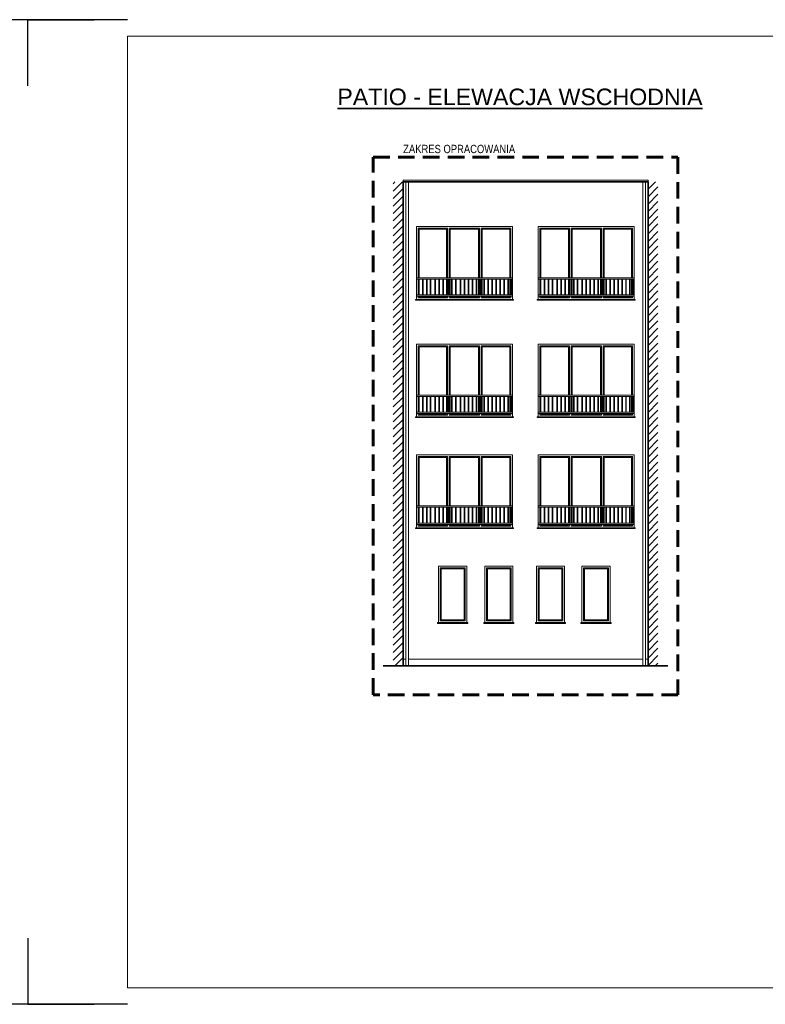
# Model space of a CAD drawing. Header units: millimetres. Extents: x 27795 to 86097, y -35443 to 41185.
# Tile 12 of 16: x 77672 to 79922, y -19731 to -16761. Entities that reach past the tile are written whole.
import ezdxf

# ---------------------------------------------------------------- set-up
doc = ezdxf.new("R2010")
doc.units = ezdxf.units.MM
doc.linetypes.add('DASHEDX2', pattern=[1.5, 1, -0.5])
for name, color, linetype, lineweight in [('BA_txs', 2, 'Continuous', 18), ('M_Ramki do druku', 7, 'Continuous', 18), ('M_Ramki rysunków', 2, 'Continuous', 18), ('M_Teksty duże', 3, 'Continuous', 35), ('PG_PRZERYWANE_ŚREDNIE', 1, 'DASHEDX2', 18), ('PG_WIDOKOWE_CIENKIE', 1, 'Continuous', 18), ('PG_ŚCIANY_SŁUPY', 4, 'Continuous', 35)]:
    doc.layers.add(name, color=color, linetype=linetype, lineweight=lineweight)
doc.styles.add('BIKTS', font='bikromsw.shx', dxfattribs={"width": 0.85})
doc.styles.add('MCAD_TD', font='arial.ttf')

# ---------------------------------------------------------------- blocks, each defined once
blk = doc.blocks.new('Znacznik_narozny')
at = {"layer": 'M_Ramki do druku', "lineweight": -2}
blk.add_lwpolyline([(0, -20), (0, 0), (20, 0)], dxfattribs=at)

msp = doc.modelspace()

# ---------------------------------------------------------------- hatches: boundary and pattern name
at = {"layer": 'PG_WIDOKOWE_CIENKIE', "true_color": 0x000000}
h = msp.add_hatch(dxfattribs=at)
h.set_pattern_fill('ANSI31', color=18, scale=5)
h.set_pattern_definition([(45, (11227.207, 17974.05), (-11.22532, 11.22532), [])])
h.paths.add_polyline_path([(78829.36, -17249.94), (78799.36, -17249.94), (78799.36, -18709.94), (78829.36, -18709.94)])
h.paths.add_polyline_path([(79598.36, -17249.94), (79568.36, -17249.94), (79568.36, -18709.94), (79598.36, -18709.94)])

# ---------------------------------------------------------------- linework, layer by layer
at = {"layer": 'M_Ramki do druku', "color": 18, "lineweight": -2, "true_color": 0x000000}
for p, q in [((77997.25, -16760.63), (77697.25, -16760.63)), ((77997.25, -19730.63), (77697.25, -19730.63))]:
    msp.add_line(p, q, dxfattribs=at)
at = {"layer": 'M_Ramki rysunków', "color": 18, "true_color": 0x000000}
msp.add_lwpolyline([(77997.25, -19680.63), (77997.25, -16810.63), (81847.25, -16810.63), (81847.25, -19680.63)], close=True, dxfattribs=at)
at = {"layer": 'PG_PRZERYWANE_ŚREDNIE', "color": 18, "lineweight": 60, "ltscale": 50, "true_color": 0x000000}
msp.add_lwpolyline([(78739.05, -17175.43), (79658.66, -17175.43), (79658.66, -18796.9), (78739.05, -18796.9)], close=True, dxfattribs=at)
at = {"layer": 'PG_WIDOKOWE_CIENKIE', "color": 18, "true_color": 0x000000}
for p, q in [((79568.36, -17244.94), (78829.36, -17244.94)), ((78829.36, -17249.94), (78829.36, -17244.94)), ((78837.34, -17249.94), (78837.34, -18709.94)), ((78845.34, -17249.94), (78845.34, -18709.94)), ((79552.37, -17249.94), (79552.37, -18709.94)), ((79560.37, -17249.94), (79560.37, -18709.94)), ((79568.36, -17249.94), (79568.36, -17244.94)), ((79159.36, -17538.94), (78869.36, -17538.94)), ((79159.36, -17543.04), (78869.36, -17543.04)), ((78875.36, -17543.04), (78875.36, -17590.84)), ((78877.36, -17543.04), (78877.36, -17590.84)), ((78887.36, -17543.04), (78887.36, -17590.84)), ((78889.36, -17543.04), (78889.36, -17590.84)), ((78899.36, -17543.04), (78899.36, -17590.84)), ((78901.36, -17543.04), (78901.36, -17590.84)), ((78911.36, -17543.04), (78911.36, -17590.84)), ((78913.36, -17543.04), (78913.36, -17590.84)), ((78925.36, -17543.04), (78925.36, -17590.84)), ((78927.36, -17543.04), (78927.36, -17590.84)), ((78937.36, -17543.04), (78937.36, -17590.84)), ((78939.36, -17543.04), (78939.36, -17590.84)), ((78949.36, -17543.04), (78949.36, -17590.84)), ((78951.36, -17543.04), (78951.36, -17590.84)), ((78963.36, -17543.04), (78963.36, -17590.84)), ((78965.36, -17543.04), (78965.36, -17590.84)), ((78971.36, -17543.04), (78971.36, -17590.84)), ((78975.36, -17543.04), (78975.36, -17590.84)), ((78987.36, -17543.04), (78987.36, -17590.84)), ((78989.36, -17543.04), (78989.36, -17590.84)), ((79001.36, -17543.04), (79001.36, -17590.84)), ((79003.36, -17543.04), (79003.36, -17590.84)), ((79013.36, -17543.04), (79013.36, -17590.84)), ((79015.36, -17543.04), (79015.36, -17590.84)), ((79025.36, -17543.04), (79025.36, -17590.84)), ((79027.36, -17543.04), (79027.36, -17590.84)), ((79037.36, -17543.04), (79037.36, -17590.84)), ((79039.36, -17543.04), (79039.36, -17590.84)), ((79049.36, -17543.04), (79049.36, -17590.84)), ((79051.36, -17543.04), (79051.36, -17590.84)), ((79061.36, -17543.04), (79061.36, -17590.84)), ((79063.36, -17543.04), (79063.36, -17590.84)), ((79073.36, -17543.04), (79073.36, -17590.84)), ((79075.36, -17543.04), (79075.36, -17590.84)), ((79085.36, -17543.04), (79085.36, -17590.84)), ((79087.36, -17543.04), (79087.36, -17590.84)), ((79097.36, -17543.04), (79097.36, -17590.84)), ((79099.36, -17543.04), (79099.36, -17590.84)), ((79109.36, -17543.04), (79109.36, -17590.84)), ((79111.36, -17543.04), (79111.36, -17590.84)), ((79121.36, -17543.04), (79121.36, -17590.84)), ((79123.36, -17543.04), (79123.36, -17590.84)), ((79133.36, -17543.04), (79133.36, -17590.84)), ((79135.36, -17543.04), (79135.36, -17590.84)), ((79145.36, -17543.04), (79145.36, -17590.84)), ((79147.36, -17543.04), (79147.36, -17590.84)), ((79157.36, -17543.04), (79157.36, -17590.84)), ((79159.36, -17543.04), (79159.36, -17590.84)), ((79526.86, -17538.94), (79236.86, -17538.94)), ((79526.86, -17543.04), (79236.86, -17543.04)), ((79242.86, -17543.04), (79242.86, -17590.84)), ((79244.86, -17543.04), (79244.86, -17590.84)), ((79254.86, -17543.04), (79254.86, -17590.84)), ((79256.86, -17543.04), (79256.86, -17590.84)), ((79266.86, -17543.04), (79266.86, -17590.84)), ((79268.86, -17543.04), (79268.86, -17590.84)), ((79278.86, -17543.04), (79278.86, -17590.84)), ((79280.86, -17543.04), (79280.86, -17590.84)), ((79292.86, -17543.04), (79292.86, -17590.84)), ((79294.86, -17543.04), (79294.86, -17590.84)), ((79304.86, -17543.04), (79304.86, -17590.84)), ((79306.86, -17543.04), (79306.86, -17590.84)), ((79316.86, -17543.04), (79316.86, -17590.84)), ((79318.86, -17543.04), (79318.86, -17590.84)), ((79330.86, -17543.04), (79330.86, -17590.84)), ((79332.86, -17543.04), (79332.86, -17590.84)), ((79338.86, -17543.04), (79338.86, -17590.84)), ((79342.86, -17543.04), (79342.86, -17590.84)), ((79354.86, -17543.04), (79354.86, -17590.84)), ((79356.86, -17543.04), (79356.86, -17590.84)), ((79368.86, -17543.04), (79368.86, -17590.84)), ((79370.86, -17543.04), (79370.86, -17590.84)), ((79380.86, -17543.04), (79380.86, -17590.84)), ((79382.86, -17543.04), (79382.86, -17590.84)), ((79392.86, -17543.04), (79392.86, -17590.84)), ((79394.86, -17543.04), (79394.86, -17590.84)), ((79404.86, -17543.04), (79404.86, -17590.84)), ((79406.86, -17543.04), (79406.86, -17590.84)), ((79416.86, -17543.04), (79416.86, -17590.84)), ((79418.86, -17543.04), (79418.86, -17590.84)), ((79428.86, -17543.04), (79428.86, -17590.84)), ((79430.86, -17543.04), (79430.86, -17590.84)), ((79440.86, -17543.04), (79440.86, -17590.84)), ((79442.86, -17543.04), (79442.86, -17590.84)), ((79452.86, -17543.04), (79452.86, -17590.84)), ((79454.86, -17543.04), (79454.86, -17590.84)), ((79464.86, -17543.04), (79464.86, -17590.84)), ((79466.86, -17543.04), (79466.86, -17590.84)), ((79476.86, -17543.04), (79476.86, -17590.84)), ((79478.86, -17543.04), (79478.86, -17590.84)), ((79488.86, -17543.04), (79488.86, -17590.84)), ((79490.86, -17543.04), (79490.86, -17590.84)), ((79500.86, -17543.04), (79500.86, -17590.84)), ((79502.86, -17543.04), (79502.86, -17590.84)), ((79512.86, -17543.04), (79512.86, -17590.84)), ((79514.86, -17543.04), (79514.86, -17590.84)), ((79524.86, -17543.04), (79524.86, -17590.84)), ((79526.86, -17543.04), (79526.86, -17590.84)), ((78869.36, -17604.94), (78866.36, -17604.94)), ((78866.36, -17604.94), (78866.36, -17606.94)), ((78866.36, -17606.94), (79162.36, -17606.94)), ((79159.36, -17590.84), (78869.36, -17590.84)), ((79159.36, -17594.94), (78869.36, -17594.94)), ((78869.36, -17604.94), (79159.36, -17604.94)), ((79159.36, -17604.94), (79162.36, -17604.94)), ((79162.36, -17604.94), (79162.36, -17606.94)), ((79236.86, -17604.94), (79233.86, -17604.94)), ((79233.86, -17604.94), (79233.86, -17606.94)), ((79233.86, -17606.94), (79529.86, -17606.94)), ((79526.86, -17590.84), (79236.86, -17590.84)), ((79526.86, -17594.94), (79236.86, -17594.94)), ((79236.86, -17604.94), (79526.86, -17604.94)), ((79526.86, -17604.94), (79529.86, -17604.94)), ((79529.86, -17604.94), (79529.86, -17606.94)), ((79159.36, -17892.94), (78869.36, -17892.94)), ((79159.36, -17897.04), (78869.36, -17897.04)), ((78875.36, -17897.04), (78875.36, -17944.84)), ((78877.36, -17897.04), (78877.36, -17944.84)), ((78887.36, -17897.04), (78887.36, -17944.84)), ((78889.36, -17897.04), (78889.36, -17944.84)), ((78899.36, -17897.04), (78899.36, -17944.84)), ((78901.36, -17897.04), (78901.36, -17944.84)), ((78911.36, -17897.04), (78911.36, -17944.84)), ((78913.36, -17897.04), (78913.36, -17944.84)), ((78925.36, -17897.04), (78925.36, -17944.84)), ((78927.36, -17897.04), (78927.36, -17944.84)), ((78937.36, -17897.04), (78937.36, -17944.84)), ((78939.36, -17897.04), (78939.36, -17944.84)), ((78949.36, -17897.04), (78949.36, -17944.84)), ((78951.36, -17897.04), (78951.36, -17944.84)), ((78963.36, -17897.04), (78963.36, -17944.84)), ((78965.36, -17897.04), (78965.36, -17944.84)), ((78971.36, -17897.04), (78971.36, -17944.84)), ((78975.36, -17897.04), (78975.36, -17944.84)), ((78987.36, -17897.04), (78987.36, -17944.84)), ((78989.36, -17897.04), (78989.36, -17944.84)), ((79001.36, -17897.04), (79001.36, -17944.84)), ((79003.36, -17897.04), (79003.36, -17944.84)), ((79013.36, -17897.04), (79013.36, -17944.84)), ((79015.36, -17897.04), (79015.36, -17944.84)), ((79025.36, -17897.04), (79025.36, -17944.84)), ((79027.36, -17897.04), (79027.36, -17944.84)), ((79037.36, -17897.04), (79037.36, -17944.84)), ((79039.36, -17897.04), (79039.36, -17944.84)), ((79049.36, -17897.04), (79049.36, -17944.84)), ((79051.36, -17897.04), (79051.36, -17944.84)), ((79061.36, -17897.04), (79061.36, -17944.84)), ((79063.36, -17897.04), (79063.36, -17944.84)), ((79073.36, -17897.04), (79073.36, -17944.84)), ((79075.36, -17897.04), (79075.36, -17944.84)), ((79085.36, -17897.04), (79085.36, -17944.84)), ((79087.36, -17897.04), (79087.36, -17944.84)), ((79097.36, -17897.04), (79097.36, -17944.84)), ((79099.36, -17897.04), (79099.36, -17944.84)), ((79109.36, -17897.04), (79109.36, -17944.84)), ((79111.36, -17897.04), (79111.36, -17944.84)), ((79121.36, -17897.04), (79121.36, -17944.84)), ((79123.36, -17897.04), (79123.36, -17944.84)), ((79133.36, -17897.04), (79133.36, -17944.84)), ((79135.36, -17897.04), (79135.36, -17944.84)), ((79145.36, -17897.04), (79145.36, -17944.84)), ((79147.36, -17897.04), (79147.36, -17944.84)), ((79157.36, -17897.04), (79157.36, -17944.84)), ((79159.36, -17897.04), (79159.36, -17944.84)), ((79526.86, -17892.94), (79236.86, -17892.94)), ((79526.86, -17897.04), (79236.86, -17897.04)), ((79242.86, -17897.04), (79242.86, -17944.84)), ((79244.86, -17897.04), (79244.86, -17944.84)), ((79254.86, -17897.04), (79254.86, -17944.84)), ((79256.86, -17897.04), (79256.86, -17944.84)), ((79266.86, -17897.04), (79266.86, -17944.84)), ((79268.86, -17897.04), (79268.86, -17944.84)), ((79278.86, -17897.04), (79278.86, -17944.84)), ((79280.86, -17897.04), (79280.86, -17944.84)), ((79292.86, -17897.04), (79292.86, -17944.84)), ((79294.86, -17897.04), (79294.86, -17944.84)), ((79304.86, -17897.04), (79304.86, -17944.84)), ((79306.86, -17897.04), (79306.86, -17944.84)), ((79316.86, -17897.04), (79316.86, -17944.84)), ((79318.86, -17897.04), (79318.86, -17944.84)), ((79330.86, -17897.04), (79330.86, -17944.84)), ((79332.86, -17897.04), (79332.86, -17944.84)), ((79338.86, -17897.04), (79338.86, -17944.84)), ((79342.86, -17897.04), (79342.86, -17944.84)), ((79354.86, -17897.04), (79354.86, -17944.84)), ((79356.86, -17897.04), (79356.86, -17944.84)), ((79368.86, -17897.04), (79368.86, -17944.84)), ((79370.86, -17897.04), (79370.86, -17944.84)), ((79380.86, -17897.04), (79380.86, -17944.84)), ((79382.86, -17897.04), (79382.86, -17944.84)), ((79392.86, -17897.04), (79392.86, -17944.84)), ((79394.86, -17897.04), (79394.86, -17944.84)), ((79404.86, -17897.04), (79404.86, -17944.84)), ((79406.86, -17897.04), (79406.86, -17944.84)), ((79416.86, -17897.04), (79416.86, -17944.84)), ((79418.86, -17897.04), (79418.86, -17944.84)), ((79428.86, -17897.04), (79428.86, -17944.84)), ((79430.86, -17897.04), (79430.86, -17944.84)), ((79440.86, -17897.04), (79440.86, -17944.84)), ((79442.86, -17897.04), (79442.86, -17944.84)), ((79452.86, -17897.04), (79452.86, -17944.84)), ((79454.86, -17897.04), (79454.86, -17944.84)), ((79464.86, -17897.04), (79464.86, -17944.84)), ((79466.86, -17897.04), (79466.86, -17944.84)), ((79476.86, -17897.04), (79476.86, -17944.84)), ((79478.86, -17897.04), (79478.86, -17944.84)), ((79488.86, -17897.04), (79488.86, -17944.84)), ((79490.86, -17897.04), (79490.86, -17944.84)), ((79500.86, -17897.04), (79500.86, -17944.84)), ((79502.86, -17897.04), (79502.86, -17944.84)), ((79512.86, -17897.04), (79512.86, -17944.84)), ((79514.86, -17897.04), (79514.86, -17944.84)), ((79524.86, -17897.04), (79524.86, -17944.84)), ((79526.86, -17897.04), (79526.86, -17944.84)), ((78869.36, -17958.94), (78866.36, -17958.94)), ((78866.36, -17958.94), (78866.36, -17960.94)), ((78866.36, -17960.94), (79162.36, -17960.94)), ((79159.36, -17944.84), (78869.36, -17944.84)), ((79159.36, -17948.94), (78869.36, -17948.94)), ((78869.36, -17958.94), (79159.36, -17958.94)), ((79159.36, -17958.94), (79162.36, -17958.94)), ((79162.36, -17958.94), (79162.36, -17960.94)), ((79236.86, -17958.94), (79233.86, -17958.94)), ((79233.86, -17958.94), (79233.86, -17960.94)), ((79233.86, -17960.94), (79529.86, -17960.94)), ((79526.86, -17944.84), (79236.86, -17944.84)), ((79526.86, -17948.94), (79236.86, -17948.94)), ((79236.86, -17958.94), (79526.86, -17958.94)), ((79526.86, -17958.94), (79529.86, -17958.94)), ((79529.86, -17958.94), (79529.86, -17960.94)), ((79159.36, -18226.94), (78869.36, -18226.94)), ((79159.36, -18231.04), (78869.36, -18231.04)), ((78875.36, -18231.04), (78875.36, -18278.84)), ((78877.36, -18231.04), (78877.36, -18278.84)), ((78887.36, -18231.04), (78887.36, -18278.84)), ((78889.36, -18231.04), (78889.36, -18278.84)), ((78899.36, -18231.04), (78899.36, -18278.84)), ((78901.36, -18231.04), (78901.36, -18278.84)), ((78911.36, -18231.04), (78911.36, -18278.84)), ((78913.36, -18231.04), (78913.36, -18278.84)), ((78925.36, -18231.04), (78925.36, -18278.84)), ((78927.36, -18231.04), (78927.36, -18278.84)), ((78937.36, -18231.04), (78937.36, -18278.84)), ((78939.36, -18231.04), (78939.36, -18278.84)), ((78949.36, -18231.04), (78949.36, -18278.84)), ((78951.36, -18231.04), (78951.36, -18278.84)), ((78963.36, -18231.04), (78963.36, -18278.84)), ((78965.36, -18231.04), (78965.36, -18278.84)), ((78971.36, -18231.04), (78971.36, -18278.84)), ((78975.36, -18231.04), (78975.36, -18278.84)), ((78987.36, -18231.04), (78987.36, -18278.84)), ((78989.36, -18231.04), (78989.36, -18278.84)), ((79001.36, -18231.04), (79001.36, -18278.84)), ((79003.36, -18231.04), (79003.36, -18278.84)), ((79013.36, -18231.04), (79013.36, -18278.84)), ((79015.36, -18231.04), (79015.36, -18278.84)), ((79025.36, -18231.04), (79025.36, -18278.84)), ((79027.36, -18231.04), (79027.36, -18278.84)), ((79037.36, -18231.04), (79037.36, -18278.84)), ((79039.36, -18231.04), (79039.36, -18278.84)), ((79049.36, -18231.04), (79049.36, -18278.84)), ((79051.36, -18231.04), (79051.36, -18278.84)), ((79061.36, -18231.04), (79061.36, -18278.84)), ((79063.36, -18231.04), (79063.36, -18278.84)), ((79073.36, -18231.04), (79073.36, -18278.84)), ((79075.36, -18231.04), (79075.36, -18278.84)), ((79085.36, -18231.04), (79085.36, -18278.84)), ((79087.36, -18231.04), (79087.36, -18278.84)), ((79097.36, -18231.04), (79097.36, -18278.84)), ((79099.36, -18231.04), (79099.36, -18278.84)), ((79109.36, -18231.04), (79109.36, -18278.84)), ((79111.36, -18231.04), (79111.36, -18278.84)), ((79121.36, -18231.04), (79121.36, -18278.84)), ((79123.36, -18231.04), (79123.36, -18278.84)), ((79133.36, -18231.04), (79133.36, -18278.84)), ((79135.36, -18231.04), (79135.36, -18278.84)), ((79145.36, -18231.04), (79145.36, -18278.84)), ((79147.36, -18231.04), (79147.36, -18278.84)), ((79157.36, -18231.04), (79157.36, -18278.84)), ((79159.36, -18231.04), (79159.36, -18278.84)), ((79526.86, -18226.94), (79236.86, -18226.94)), ((79526.86, -18231.04), (79236.86, -18231.04)), ((79242.86, -18231.04), (79242.86, -18278.84)), ((79244.86, -18231.04), (79244.86, -18278.84)), ((79254.86, -18231.04), (79254.86, -18278.84)), ((79256.86, -18231.04), (79256.86, -18278.84)), ((79266.86, -18231.04), (79266.86, -18278.84)), ((79268.86, -18231.04), (79268.86, -18278.84)), ((79278.86, -18231.04), (79278.86, -18278.84)), ((79280.86, -18231.04), (79280.86, -18278.84)), ((79292.86, -18231.04), (79292.86, -18278.84)), ((79294.86, -18231.04), (79294.86, -18278.84)), ((79304.86, -18231.04), (79304.86, -18278.84)), ((79306.86, -18231.04), (79306.86, -18278.84)), ((79316.86, -18231.04), (79316.86, -18278.84)), ((79318.86, -18231.04), (79318.86, -18278.84)), ((79330.86, -18231.04), (79330.86, -18278.84)), ((79332.86, -18231.04), (79332.86, -18278.84)), ((79338.86, -18231.04), (79338.86, -18278.84)), ((79342.86, -18231.04), (79342.86, -18278.84)), ((79354.86, -18231.04), (79354.86, -18278.84)), ((79356.86, -18231.04), (79356.86, -18278.84)), ((79368.86, -18231.04), (79368.86, -18278.84)), ((79370.86, -18231.04), (79370.86, -18278.84)), ((79380.86, -18231.04), (79380.86, -18278.84)), ((79382.86, -18231.04), (79382.86, -18278.84)), ((79392.86, -18231.04), (79392.86, -18278.84)), ((79394.86, -18231.04), (79394.86, -18278.84)), ((79404.86, -18231.04), (79404.86, -18278.84)), ((79406.86, -18231.04), (79406.86, -18278.84)), ((79416.86, -18231.04), (79416.86, -18278.84)), ((79418.86, -18231.04), (79418.86, -18278.84)), ((79428.86, -18231.04), (79428.86, -18278.84)), ((79430.86, -18231.04), (79430.86, -18278.84)), ((79440.86, -18231.04), (79440.86, -18278.84)), ((79442.86, -18231.04), (79442.86, -18278.84)), ((79452.86, -18231.04), (79452.86, -18278.84)), ((79454.86, -18231.04), (79454.86, -18278.84)), ((79464.86, -18231.04), (79464.86, -18278.84)), ((79466.86, -18231.04), (79466.86, -18278.84)), ((79476.86, -18231.04), (79476.86, -18278.84)), ((79478.86, -18231.04), (79478.86, -18278.84)), ((79488.86, -18231.04), (79488.86, -18278.84)), ((79490.86, -18231.04), (79490.86, -18278.84)), ((79500.86, -18231.04), (79500.86, -18278.84)), ((79502.86, -18231.04), (79502.86, -18278.84)), ((79512.86, -18231.04), (79512.86, -18278.84)), ((79514.86, -18231.04), (79514.86, -18278.84)), ((79524.86, -18231.04), (79524.86, -18278.84)), ((79526.86, -18231.04), (79526.86, -18278.84)), ((78869.36, -18292.94), (78866.36, -18292.94)), ((78866.36, -18292.94), (78866.36, -18294.94)), ((78866.36, -18294.94), (79162.36, -18294.94)), ((79159.36, -18278.84), (78869.36, -18278.84)), ((79159.36, -18282.94), (78869.36, -18282.94)), ((78869.36, -18292.94), (79159.36, -18292.94)), ((79159.36, -18292.94), (79162.36, -18292.94)), ((79162.36, -18292.94), (79162.36, -18294.94)), ((79236.86, -18292.94), (79233.86, -18292.94)), ((79233.86, -18292.94), (79233.86, -18294.94)), ((79233.86, -18294.94), (79529.86, -18294.94)), ((79526.86, -18278.84), (79236.86, -18278.84)), ((79526.86, -18282.94), (79236.86, -18282.94)), ((79236.86, -18292.94), (79526.86, -18292.94)), ((79526.86, -18292.94), (79529.86, -18292.94)), ((79529.86, -18292.94), (79529.86, -18294.94)), ((78829.36, -18689.94), (78837.34, -18689.94)), ((78845.34, -18689.94), (79552.37, -18689.94)), ((79560.37, -18689.94), (79568.36, -18689.94))]:
    msp.add_line(p, q, dxfattribs=at)
for points in [[(78869.36, -17604.94), (78869.36, -17384.94), (79159.36, -17384.94), (79159.36, -17604.94)], [(78874.36, -17538.94), (78874.36, -17389.94), (78963.52, -17389.94), (78963.52, -17538.94)], [(78877.36, -17538.94), (78877.36, -17392.94), (78960.52, -17392.94), (78960.52, -17538.94)], [(78968.52, -17538.94), (78968.52, -17389.94), (79060.19, -17389.94)], [(78971.52, -17538.94), (78971.52, -17392.94), (79057.19, -17392.94), (79057.19, -17538.94)], [(79060.19, -17389.94), (79060.19, -17538.94)], [(79065.19, -17389.94), (79154.36, -17389.94), (79154.36, -17538.94)], [(79065.19, -17538.94), (79065.19, -17389.94)], [(79068.19, -17538.94), (79068.19, -17392.94), (79151.36, -17392.94), (79151.36, -17538.94)], [(79236.86, -17604.94), (79236.86, -17384.94), (79526.86, -17384.94), (79526.86, -17604.94)], [(79241.86, -17538.94), (79241.86, -17389.94), (79331.02, -17389.94), (79331.02, -17538.94)], [(79244.86, -17538.94), (79244.86, -17392.94), (79328.02, -17392.94), (79328.02, -17538.94)], [(79336.02, -17538.94), (79336.02, -17389.94), (79427.69, -17389.94)], [(79339.02, -17538.94), (79339.02, -17392.94), (79424.69, -17392.94), (79424.69, -17538.94)], [(79427.69, -17389.94), (79427.69, -17538.94)], [(79432.69, -17389.94), (79521.86, -17389.94), (79521.86, -17538.94)], [(79432.69, -17538.94), (79432.69, -17389.94)], [(79435.69, -17538.94), (79435.69, -17392.94), (79518.86, -17392.94), (79518.86, -17538.94)], [(78874.36, -17590.84), (78874.36, -17543.04)], [(78877.36, -17590.84), (78877.36, -17543.04)], [(78960.52, -17543.04), (78960.52, -17590.84)], [(78963.52, -17543.04), (78963.52, -17590.84)], [(78968.52, -17590.84), (78968.52, -17543.04)], [(78977.52, -17590.84), (78977.52, -17543.04)], [(79057.19, -17543.04), (79057.19, -17590.84)], [(79060.19, -17543.04), (79060.19, -17590.84)], [(79065.19, -17590.84), (79065.19, -17543.04)], [(79068.19, -17590.84), (79068.19, -17543.04)], [(79151.36, -17543.04), (79151.36, -17590.84)], [(79154.36, -17543.04), (79154.36, -17590.84)], [(79241.86, -17590.84), (79241.86, -17543.04)], [(79244.86, -17590.84), (79244.86, -17543.04)], [(79328.02, -17543.04), (79328.02, -17590.84)], [(79331.02, -17543.04), (79331.02, -17590.84)], [(79336.02, -17590.84), (79336.02, -17543.04)], [(79345.02, -17590.84), (79345.02, -17543.04)], [(79424.69, -17543.04), (79424.69, -17590.84)], [(79427.69, -17543.04), (79427.69, -17590.84)], [(79432.69, -17590.84), (79432.69, -17543.04)], [(79435.69, -17590.84), (79435.69, -17543.04)], [(79518.86, -17543.04), (79518.86, -17590.84)], [(79521.86, -17543.04), (79521.86, -17590.84)], [(78963.52, -17599.94), (78874.36, -17599.94), (78874.36, -17594.94)], [(78960.52, -17594.94), (78960.52, -17596.94), (78877.36, -17596.94), (78877.36, -17594.94)], [(78963.52, -17594.94), (78963.52, -17599.94)], [(79060.19, -17594.94), (79060.19, -17599.94), (78968.52, -17599.94), (78968.52, -17594.94)], [(79057.19, -17594.94), (79057.19, -17596.94), (78971.52, -17596.94), (78971.52, -17594.94)], [(79154.36, -17594.94), (79154.36, -17599.94), (79065.19, -17599.94), (79065.19, -17594.94)], [(79151.36, -17594.94), (79151.36, -17596.94), (79068.19, -17596.94), (79068.19, -17594.94)], [(79331.02, -17599.94), (79241.86, -17599.94), (79241.86, -17594.94)], [(79328.02, -17594.94), (79328.02, -17596.94), (79244.86, -17596.94), (79244.86, -17594.94)], [(79331.02, -17594.94), (79331.02, -17599.94)], [(79427.69, -17594.94), (79427.69, -17599.94), (79336.02, -17599.94), (79336.02, -17594.94)], [(79424.69, -17594.94), (79424.69, -17596.94), (79339.02, -17596.94), (79339.02, -17594.94)], [(79521.86, -17594.94), (79521.86, -17599.94), (79432.69, -17599.94), (79432.69, -17594.94)], [(79518.86, -17594.94), (79518.86, -17596.94), (79435.69, -17596.94), (79435.69, -17594.94)], [(78869.36, -17958.94), (78869.36, -17738.94), (79159.36, -17738.94), (79159.36, -17958.94)], [(78874.36, -17892.94), (78874.36, -17743.94), (78963.52, -17743.94), (78963.52, -17892.94)], [(78877.36, -17892.94), (78877.36, -17746.94), (78960.52, -17746.94), (78960.52, -17892.94)], [(78968.52, -17892.94), (78968.52, -17743.94), (79060.19, -17743.94)], [(78971.52, -17892.94), (78971.52, -17746.94), (79057.19, -17746.94), (79057.19, -17892.94)], [(79060.19, -17743.94), (79060.19, -17892.94)], [(79065.19, -17743.94), (79154.36, -17743.94), (79154.36, -17892.94)], [(79065.19, -17892.94), (79065.19, -17743.94)], [(79068.19, -17892.94), (79068.19, -17746.94), (79151.36, -17746.94), (79151.36, -17892.94)], [(79236.86, -17958.94), (79236.86, -17738.94), (79526.86, -17738.94), (79526.86, -17958.94)], [(79241.86, -17892.94), (79241.86, -17743.94), (79331.02, -17743.94), (79331.02, -17892.94)], [(79244.86, -17892.94), (79244.86, -17746.94), (79328.02, -17746.94), (79328.02, -17892.94)], [(79336.02, -17892.94), (79336.02, -17743.94), (79427.69, -17743.94)], [(79339.02, -17892.94), (79339.02, -17746.94), (79424.69, -17746.94), (79424.69, -17892.94)], [(79427.69, -17743.94), (79427.69, -17892.94)], [(79432.69, -17743.94), (79521.86, -17743.94), (79521.86, -17892.94)], [(79432.69, -17892.94), (79432.69, -17743.94)], [(79435.69, -17892.94), (79435.69, -17746.94), (79518.86, -17746.94), (79518.86, -17892.94)], [(78874.36, -17944.84), (78874.36, -17897.04)], [(78877.36, -17944.84), (78877.36, -17897.04)], [(78960.52, -17897.04), (78960.52, -17944.84)], [(78963.52, -17897.04), (78963.52, -17944.84)], [(78968.52, -17944.84), (78968.52, -17897.04)], [(78977.52, -17944.84), (78977.52, -17897.04)], [(79057.19, -17897.04), (79057.19, -17944.84)], [(79060.19, -17897.04), (79060.19, -17944.84)], [(79065.19, -17944.84), (79065.19, -17897.04)], [(79068.19, -17944.84), (79068.19, -17897.04)], [(79151.36, -17897.04), (79151.36, -17944.84)], [(79154.36, -17897.04), (79154.36, -17944.84)], [(79241.86, -17944.84), (79241.86, -17897.04)], [(79244.86, -17944.84), (79244.86, -17897.04)], [(79328.02, -17897.04), (79328.02, -17944.84)], [(79331.02, -17897.04), (79331.02, -17944.84)], [(79336.02, -17944.84), (79336.02, -17897.04)], [(79345.02, -17944.84), (79345.02, -17897.04)], [(79424.69, -17897.04), (79424.69, -17944.84)], [(79427.69, -17897.04), (79427.69, -17944.84)], [(79432.69, -17944.84), (79432.69, -17897.04)], [(79435.69, -17944.84), (79435.69, -17897.04)], [(79518.86, -17897.04), (79518.86, -17944.84)], [(79521.86, -17897.04), (79521.86, -17944.84)], [(78963.52, -17953.94), (78874.36, -17953.94), (78874.36, -17948.94)], [(78960.52, -17948.94), (78960.52, -17950.94), (78877.36, -17950.94), (78877.36, -17948.94)], [(78963.52, -17948.94), (78963.52, -17953.94)], [(79060.19, -17948.94), (79060.19, -17953.94), (78968.52, -17953.94), (78968.52, -17948.94)], [(79057.19, -17948.94), (79057.19, -17950.94), (78971.52, -17950.94), (78971.52, -17948.94)], [(79154.36, -17948.94), (79154.36, -17953.94), (79065.19, -17953.94), (79065.19, -17948.94)], [(79151.36, -17948.94), (79151.36, -17950.94), (79068.19, -17950.94), (79068.19, -17948.94)], [(79331.02, -17953.94), (79241.86, -17953.94), (79241.86, -17948.94)], [(79328.02, -17948.94), (79328.02, -17950.94), (79244.86, -17950.94), (79244.86, -17948.94)], [(79331.02, -17948.94), (79331.02, -17953.94)], [(79427.69, -17948.94), (79427.69, -17953.94), (79336.02, -17953.94), (79336.02, -17948.94)], [(79424.69, -17948.94), (79424.69, -17950.94), (79339.02, -17950.94), (79339.02, -17948.94)], [(79521.86, -17948.94), (79521.86, -17953.94), (79432.69, -17953.94), (79432.69, -17948.94)], [(79518.86, -17948.94), (79518.86, -17950.94), (79435.69, -17950.94), (79435.69, -17948.94)], [(78869.36, -18292.94), (78869.36, -18072.94), (79159.36, -18072.94), (79159.36, -18292.94)], [(78874.36, -18226.94), (78874.36, -18077.94), (78963.52, -18077.94), (78963.52, -18226.94)], [(78877.36, -18226.94), (78877.36, -18080.94), (78960.52, -18080.94), (78960.52, -18226.94)], [(78968.52, -18226.94), (78968.52, -18077.94), (79060.19, -18077.94)], [(78971.52, -18226.94), (78971.52, -18080.94), (79057.19, -18080.94), (79057.19, -18226.94)], [(79060.19, -18077.94), (79060.19, -18226.94)], [(79065.19, -18077.94), (79154.36, -18077.94), (79154.36, -18226.94)], [(79065.19, -18226.94), (79065.19, -18077.94)], [(79068.19, -18226.94), (79068.19, -18080.94), (79151.36, -18080.94), (79151.36, -18226.94)], [(79236.86, -18292.94), (79236.86, -18072.94), (79526.86, -18072.94), (79526.86, -18292.94)], [(79241.86, -18226.94), (79241.86, -18077.94), (79331.02, -18077.94), (79331.02, -18226.94)], [(79244.86, -18226.94), (79244.86, -18080.94), (79328.02, -18080.94), (79328.02, -18226.94)], [(79336.02, -18226.94), (79336.02, -18077.94), (79427.69, -18077.94)], [(79339.02, -18226.94), (79339.02, -18080.94), (79424.69, -18080.94), (79424.69, -18226.94)], [(79427.69, -18077.94), (79427.69, -18226.94)], [(79432.69, -18077.94), (79521.86, -18077.94), (79521.86, -18226.94)], [(79432.69, -18226.94), (79432.69, -18077.94)], [(79435.69, -18226.94), (79435.69, -18080.94), (79518.86, -18080.94), (79518.86, -18226.94)], [(78874.36, -18278.84), (78874.36, -18231.04)], [(78877.36, -18278.84), (78877.36, -18231.04)], [(78960.52, -18231.04), (78960.52, -18278.84)], [(78963.52, -18231.04), (78963.52, -18278.84)], [(78968.52, -18278.84), (78968.52, -18231.04)], [(78977.52, -18278.84), (78977.52, -18231.04)], [(79057.19, -18231.04), (79057.19, -18278.84)], [(79060.19, -18231.04), (79060.19, -18278.84)], [(79065.19, -18278.84), (79065.19, -18231.04)], [(79068.19, -18278.84), (79068.19, -18231.04)], [(79151.36, -18231.04), (79151.36, -18278.84)], [(79154.36, -18231.04), (79154.36, -18278.84)], [(79241.86, -18278.84), (79241.86, -18231.04)], [(79244.86, -18278.84), (79244.86, -18231.04)], [(79328.02, -18231.04), (79328.02, -18278.84)], [(79331.02, -18231.04), (79331.02, -18278.84)], [(79336.02, -18278.84), (79336.02, -18231.04)], [(79345.02, -18278.84), (79345.02, -18231.04)], [(79424.69, -18231.04), (79424.69, -18278.84)], [(79427.69, -18231.04), (79427.69, -18278.84)], [(79432.69, -18278.84), (79432.69, -18231.04)], [(79435.69, -18278.84), (79435.69, -18231.04)], [(79518.86, -18231.04), (79518.86, -18278.84)], [(79521.86, -18231.04), (79521.86, -18278.84)], [(78963.52, -18287.94), (78874.36, -18287.94), (78874.36, -18282.94)], [(78960.52, -18282.94), (78960.52, -18284.94), (78877.36, -18284.94), (78877.36, -18282.94)], [(78963.52, -18282.94), (78963.52, -18287.94)], [(79060.19, -18282.94), (79060.19, -18287.94), (78968.52, -18287.94), (78968.52, -18282.94)], [(79057.19, -18282.94), (79057.19, -18284.94), (78971.52, -18284.94), (78971.52, -18282.94)], [(79154.36, -18282.94), (79154.36, -18287.94), (79065.19, -18287.94), (79065.19, -18282.94)], [(79151.36, -18282.94), (79151.36, -18284.94), (79068.19, -18284.94), (79068.19, -18282.94)], [(79331.02, -18287.94), (79241.86, -18287.94), (79241.86, -18282.94)], [(79328.02, -18282.94), (79328.02, -18284.94), (79244.86, -18284.94), (79244.86, -18282.94)], [(79331.02, -18282.94), (79331.02, -18287.94)], [(79427.69, -18282.94), (79427.69, -18287.94), (79336.02, -18287.94), (79336.02, -18282.94)], [(79424.69, -18282.94), (79424.69, -18284.94), (79339.02, -18284.94), (79339.02, -18282.94)], [(79521.86, -18282.94), (79521.86, -18287.94), (79432.69, -18287.94), (79432.69, -18282.94)], [(79518.86, -18282.94), (79518.86, -18284.94), (79435.69, -18284.94), (79435.69, -18282.94)]]:
    msp.add_lwpolyline(points, dxfattribs=at)
for points in [[(79021.25, -18408.94), (79021.25, -18578.94), (78936.25, -18578.94), (78936.25, -18408.94)], [(79016.25, -18413.94), (79016.25, -18573.94), (78941.25, -18573.94), (78941.25, -18413.94)], [(79160.5, -18408.94), (79160.5, -18578.94), (79075.5, -18578.94), (79075.5, -18408.94)], [(79155.5, -18413.94), (79155.5, -18573.94), (79080.5, -18573.94), (79080.5, -18413.94)], [(79316.5, -18408.94), (79316.5, -18578.94), (79231.5, -18578.94), (79231.5, -18408.94)], [(79311.5, -18413.94), (79311.5, -18573.94), (79236.5, -18573.94), (79236.5, -18413.94)], [(79454, -18408.94), (79454, -18578.94), (79369, -18578.94), (79369, -18408.94)], [(79449, -18413.94), (79449, -18573.94), (79374, -18573.94), (79374, -18413.94)], [(79013.25, -18416.94), (79013.25, -18570.94), (78944.25, -18570.94), (78944.25, -18416.94)], [(79152.5, -18416.94), (79152.5, -18570.94), (79083.5, -18570.94), (79083.5, -18416.94)], [(79308.5, -18416.94), (79308.5, -18570.94), (79239.5, -18570.94), (79239.5, -18416.94)], [(79446, -18416.94), (79446, -18570.94), (79377, -18570.94), (79377, -18416.94)], [(78933.25, -18578.94), (79024.25, -18578.94), (79024.25, -18581.94), (78933.25, -18581.94)], [(79072.5, -18578.94), (79163.5, -18578.94), (79163.5, -18581.94), (79072.5, -18581.94)], [(79228.5, -18578.94), (79319.5, -18578.94), (79319.5, -18581.94), (79228.5, -18581.94)], [(79366, -18578.94), (79457, -18578.94), (79457, -18581.94), (79366, -18581.94)]]:
    msp.add_lwpolyline(points, close=True, dxfattribs=at)
at = {"layer": 'PG_ŚCIANY_SŁUPY', "color": 18, "true_color": 0x000000}
for p, q in [((78829.36, -17249.94), (78829.36, -18709.94)), ((79568.36, -17249.94), (78829.36, -17249.94)), ((79568.36, -17249.94), (79568.36, -18709.94)), ((79628.36, -18709.94), (78769.36, -18709.94))]:
    msp.add_line(p, q, dxfattribs=at)

# ---------------------------------------------------------------- block references
at = {"layer": 'M_Ramki do druku', "color": 18, "lineweight": -2, "true_color": 0x000000, "yscale": 10, "zscale": 10}
for xscale in [-10, 10]:
    msp.add_blockref('Znacznik_narozny', (77697.25, -16760.63), dxfattribs=dict(at, xscale=xscale))
at = {"layer": 'M_Ramki do druku', "color": 18, "lineweight": -2, "true_color": 0x000000, "yscale": 10, "zscale": 10, "rotation": 180}
for xscale in [10, -10]:
    msp.add_blockref('Znacznik_narozny', (77697.25, -19730.63), dxfattribs=dict(at, xscale=xscale))

# ---------------------------------------------------------------- texts
at = {"layer": 'BA_txs', "color": 18, "true_color": 0x000000, "style": 'BIKTS', "width": 0.85}
msp.add_text('ZAKRES OPRACOWANIA', height=25, dxfattribs=at).set_placement((78829.48, -17163.09))
at = {"layer": 'M_Teksty duże', "color": 18, "true_color": 0x000000, "style": 'MCAD_TD'}
msp.add_text('%%UPATIO - ELEWACJA WSCHODNIA', height=50, dxfattribs=at).set_placement((78630.84, -17018.41))

doc.saveas('drawing.dxf')
